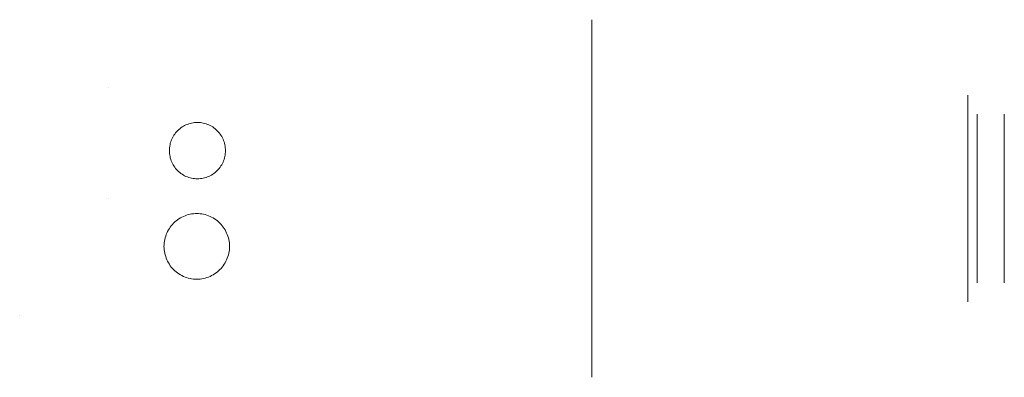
# Model space of a CAD drawing. Extents: x 664 to 768, y 90 to 201.
import ezdxf

# ---------------------------------------------------------------- set-up
doc = ezdxf.new("R2010")
doc.units = 0
doc.header["$LTSCALE"] = 33
doc.layers.get('0').update_dxf_attribs({"lineweight": 0})

msp = doc.modelspace()

# ---------------------------------------------------------------- linework, layer by layer
at = {"color": 7, "linetype": 'Continuous', "lineweight": 0}
for p, q in [((672.99, 120.64, 37.57), (672.99, 120.64, 37.57)), ((672.99, 120.64, 37.57), (672.99, 120.64, 37.57)), ((672.99, 108.8, 37.57), (672.99, 108.8, 37.57))]:
    msp.add_line(p, q, dxfattribs=at)
at = {"color": 7, "linetype": 'Continuous', "lineweight": 0, "extrusion": (-1, 0, 0)}
msp.add_line((663.53, 96.3, 37.57), (663.53, 96.3, 37.57), dxfattribs=at)
at = {"color": 253, "linetype": 'Continuous', "lineweight": 0, "true_color": 0xa8a8a8, "elevation": 39.57, "flags": 128}
for points in [[(685.44, 113.9), (685.43, 114.06), (685.42, 114.21), (685.4, 114.37), (685.37, 114.52), (685.33, 114.68), (685.29, 114.83), (685.24, 114.98), (685.18, 115.12), (685.11, 115.26), (685.04, 115.4), (684.95, 115.53), (684.87, 115.66), (684.77, 115.79), (684.67, 115.91), (684.56, 116.02), (684.45, 116.13), (684.33, 116.23), (684.2, 116.33), (684.08, 116.42), (683.94, 116.5), (683.81, 116.57), (683.66, 116.64), (683.52, 116.7), (683.37, 116.75), (683.22, 116.8), (683.07, 116.83), (682.92, 116.86), (682.76, 116.88), (682.61, 116.9), (682.45, 116.9), (682.29, 116.9), (682.14, 116.88), (681.98, 116.86), (681.83, 116.83), (681.68, 116.8), (681.53, 116.75), (681.38, 116.7), (681.23, 116.64), (681.09, 116.57), (680.96, 116.5), (680.82, 116.42), (680.69, 116.33), (680.57, 116.23), (680.45, 116.13), (680.34, 116.02), (680.23, 115.91), (680.13, 115.79), (680.03, 115.66), (679.94, 115.53), (679.86, 115.4), (679.79, 115.26), (679.72, 115.12), (679.66, 114.98), (679.61, 114.83), (679.56, 114.68), (679.53, 114.52), (679.5, 114.37), (679.48, 114.21), (679.47, 114.06), (679.46, 113.9), (679.47, 113.74), (679.48, 113.59), (679.5, 113.43), (679.53, 113.28), (679.56, 113.12), (679.61, 112.97), (679.66, 112.82), (679.72, 112.68), (679.79, 112.54), (679.86, 112.4), (679.94, 112.27), (680.03, 112.14), (680.13, 112.01), (680.23, 111.89), (680.34, 111.78), (680.45, 111.67), (680.57, 111.57), (680.69, 111.47), (680.82, 111.38), (680.96, 111.3), (681.09, 111.23), (681.23, 111.16), (681.38, 111.1), (681.53, 111.05), (681.68, 111), (681.83, 110.97), (681.98, 110.94), (682.14, 110.92), (682.29, 110.9), (682.45, 110.9), (682.61, 110.9), (682.76, 110.92), (682.92, 110.94), (683.07, 110.97), (683.22, 111), (683.37, 111.05), (683.52, 111.1), (683.66, 111.16), (683.81, 111.23), (683.94, 111.3), (684.08, 111.38), (684.2, 111.47), (684.33, 111.57), (684.45, 111.67), (684.56, 111.78), (684.67, 111.89), (684.77, 112.01), (684.87, 112.14), (684.95, 112.27), (685.04, 112.4), (685.11, 112.54), (685.18, 112.68), (685.24, 112.82), (685.29, 112.97), (685.33, 113.12), (685.37, 113.28), (685.4, 113.43), (685.42, 113.59), (685.43, 113.74)], [(685.87, 103.7), (685.86, 103.88), (685.85, 104.07), (685.82, 104.25), (685.79, 104.43), (685.75, 104.61), (685.69, 104.78), (685.63, 104.95), (685.56, 105.12), (685.49, 105.29), (685.4, 105.45), (685.3, 105.61), (685.2, 105.76), (685.09, 105.9), (684.97, 106.04), (684.84, 106.17), (684.71, 106.3), (684.57, 106.42), (684.43, 106.53), (684.28, 106.64), (684.12, 106.73), (683.96, 106.82), (683.8, 106.9), (683.63, 106.97), (683.46, 107.03), (683.28, 107.08), (683.1, 107.12), (682.93, 107.16), (682.74, 107.18), (682.56, 107.2), (682.38, 107.2), (682.2, 107.2), (682.02, 107.18), (681.83, 107.16), (681.66, 107.12), (681.48, 107.08), (681.3, 107.03), (681.13, 106.97), (680.96, 106.9), (680.8, 106.82), (680.64, 106.73), (680.48, 106.64), (680.33, 106.53), (680.19, 106.42), (680.05, 106.3), (679.92, 106.17), (679.79, 106.04), (679.67, 105.9), (679.56, 105.76), (679.46, 105.61), (679.36, 105.45), (679.27, 105.29), (679.2, 105.12), (679.13, 104.95), (679.07, 104.78), (679.01, 104.61), (678.97, 104.43), (678.94, 104.25), (678.91, 104.07), (678.9, 103.88), (678.89, 103.7), (678.9, 103.52), (678.91, 103.33), (678.94, 103.15), (678.97, 102.97), (679.01, 102.79), (679.07, 102.62), (679.13, 102.45), (679.2, 102.28), (679.27, 102.11), (679.36, 101.95), (679.46, 101.79), (679.56, 101.64), (679.67, 101.5), (679.79, 101.36), (679.92, 101.23), (680.05, 101.1), (680.19, 100.98), (680.33, 100.87), (680.48, 100.76), (680.64, 100.67), (680.8, 100.58), (680.96, 100.5), (681.13, 100.43), (681.3, 100.37), (681.48, 100.32), (681.66, 100.28), (681.83, 100.24), (682.02, 100.22), (682.2, 100.2), (682.38, 100.2), (682.56, 100.2), (682.74, 100.22), (682.93, 100.24), (683.1, 100.28), (683.28, 100.32), (683.46, 100.37), (683.63, 100.43), (683.8, 100.5), (683.96, 100.58), (684.12, 100.67), (684.28, 100.76), (684.43, 100.87), (684.57, 100.98), (684.71, 101.1), (684.84, 101.23), (684.97, 101.36), (685.09, 101.5), (685.2, 101.64), (685.3, 101.79), (685.4, 101.95), (685.49, 102.11), (685.56, 102.28), (685.63, 102.45), (685.69, 102.62), (685.75, 102.79), (685.79, 102.97), (685.82, 103.15), (685.85, 103.33), (685.86, 103.52)]]:
    msp.add_lwpolyline(points, close=True, dxfattribs=at)
at = {"color": 253, "linetype": 'Continuous', "lineweight": 0, "true_color": 0xa8a8a8, "extrusion": (1, 0, 0)}
for centre, radius in [((108.8, -9.54, 724.45), 19.05), ((108.8, -20.48, 768.35), 9)]:
    msp.add_circle(centre, radius, dxfattribs=at)
at = {"color": 254, "linetype": 'Continuous', "lineweight": 0, "true_color": 0xe9e9ac, "extrusion": (1, 0, 0)}
for centre, radius in [((108.8, -20.48, 764.45), 11), ((108.8, -20.48, 765.45), 9)]:
    msp.add_circle(centre, radius, dxfattribs=at)

doc.saveas('drawing.dxf')
